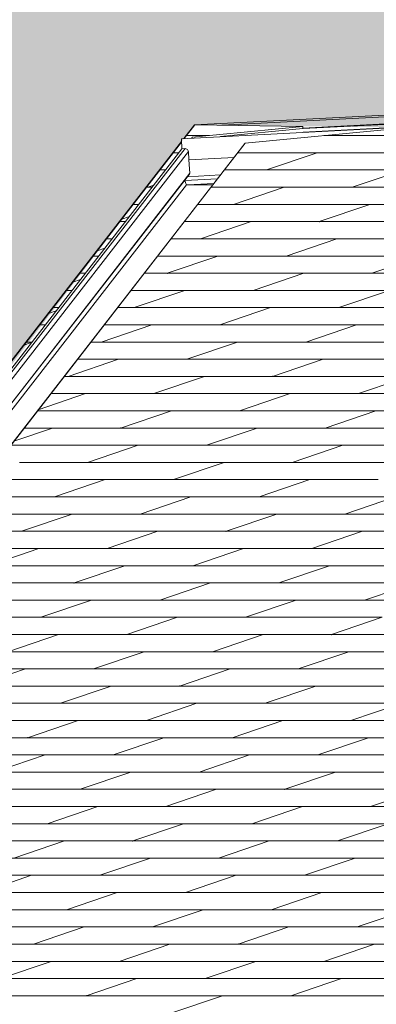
# Model space of a CAD drawing. Header units: millimetres. Extents: x -65 to 137875, y -1905 to 36930.
# Tile 40 of 151: x 27908 to 28742, y 22771 to 25073. Entities that reach past the tile are written whole.
import ezdxf

# ---------------------------------------------------------------- set-up
doc = ezdxf.new("R2010")
doc.units = ezdxf.units.MM
doc.header["$MEASUREMENT"] = 0
for name, color, linetype in [('00 2D joon.AR', 7, 'Continuous'), ('1236 Katuslaed.AR', 7, 'Continuous'), ('1248 Vihmaveerennid.AR', 7, 'Continuous'), ('1263 Katusekate - plekk.AR', 7, 'Continuous'), ('1264 Katusevarustus.AR', 7, 'Continuous')]:
    doc.layers.add(name, color=color, linetype=linetype)

# ---------------------------------------------------------------- blocks, each defined once
blk = doc.blocks.new('Section Element_762_2', base_point=(-56954.2, 12361.4))
at = {"layer": '1236 Katuslaed.AR', "color": 7, "linetype": 'Continuous', "lineweight": 13}
for p, q in [((28361.9, 24689.9), (28316.2, 24687.6)), ((28316.2, 24687.6), (28316.2, 24687.4))]:
    blk.add_line(p, q, dxfattribs=at)
blk = doc.blocks.new('Section Element_766_2', base_point=(-56954.2, 12361.4))
at = {"layer": '1236 Katuslaed.AR', "color": 7, "linetype": 'Continuous', "lineweight": 13}
for p, q in [((28570.6, 24810.5), (28570.6, 24810.1)), ((28570.6, 24810.1), (28570.6, 24810.1)), ((28570.6, 24809.6), (28570.6, 24809.6))]:
    blk.add_line(p, q, dxfattribs=at)
blk = doc.blocks.new('Section Element_767_2', base_point=(-56954.2, 12361.4))
at = {"layer": '1236 Katuslaed.AR', "color": 7, "linetype": 'Continuous', "lineweight": 13}
for q in [(32679.4, 25020.5), (28570.6, 24809.6)]:
    blk.add_line((28570.6, 24810.1), q, dxfattribs=at)
blk = doc.blocks.new('Section Element_770_2', base_point=(-56954.2, 12361.4))
at = {"layer": '1236 Katuslaed.AR', "color": 7, "linetype": 'Continuous', "lineweight": 13}
for p, q in [((28570.3, 24818.6), (28377.7, 24799.7)), ((28570.4, 24818.6), (28570.4, 24818.5))]:
    blk.add_line(p, q, dxfattribs=at)
blk = doc.blocks.new('Section Element_771_2', base_point=(-56954.2, 12361.4))
at = {"layer": '1236 Katuslaed.AR', "color": 7, "linetype": 'Continuous', "lineweight": 13}
for p, q in [((32679.2, 25028.8), (28570.4, 24818.5)), ((32679.4, 25020.8), (28570.6, 24810.5)), ((28570.6, 24810.5), (28570.4, 24810.5))]:
    blk.add_line(p, q, dxfattribs=at)
blk = doc.blocks.new('*X794', base_point=(-56954.2, 12361.4))
at = {"layer": '1263 Katusekate - plekk.AR', "color": 7, "linetype": 'Continuous', "lineweight": 13}
for p, q in [((28619.4, 24802.2), (29200, 24802.2)), ((28762.9, 24762), (28418.1, 24762)), ((28418.1, 24762), (28922.3, 24762)), ((28603.6, 24762), (28485.2, 24721.8)), ((28386.8, 24721.8), (28644.6, 24721.8)), ((28386.8, 24721.8), (28963.3, 24721.8)), ((28644.6, 24721.8), (28963.3, 24721.8)), ((28804, 24721.8), (28685.6, 24681.5)), ((28355.6, 24681.5), (28845, 24681.5)), ((28526.2, 24681.5), (28407.9, 24641.3)), ((28407.9, 24641.3), (28324.4, 24641.3)), ((28324.4, 24641.3), (28567.3, 24641.3)), ((28726.6, 24641.3), (28407.9, 24641.3)), ((28567.3, 24641.3), (28726.6, 24641.3)), ((28726.6, 24641.3), (28608.3, 24601.1)), ((29364.2, 24641.3), (28726.6, 24641.3)), ((28726.6, 24641.3), (28886, 24641.3)), ((28293.2, 24601.1), (28608.3, 24601.1)), ((28293.2, 24601.1), (28608.3, 24601.1)), ((28448.9, 24601.1), (28330.6, 24560.9)), ((28608.3, 24601.1), (29245.8, 24601.1)), ((28608.3, 24601.1), (29564.6, 24601.1)), ((28262, 24560.9), (28489.9, 24560.9)), ((28489.9, 24560.9), (29446.2, 24560.9)), ((28649.3, 24560.9), (28531, 24520.6)), ((28371.6, 24520.6), (28230.7, 24520.6)), ((28230.7, 24520.6), (28371.6, 24520.6)), ((28371.6, 24520.6), (28253.2, 24480.4)), ((29009.1, 24520.6), (28371.6, 24520.6)), ((28371.6, 24520.6), (28531, 24520.6)), ((28531, 24520.6), (29168.5, 24520.6)), ((28849.7, 24520.6), (28731.4, 24480.4)), ((28199.5, 24480.4), (28253.2, 24480.4)), ((28199.5, 24480.4), (28253.2, 24480.4)), ((28253.2, 24480.4), (28890.7, 24480.4)), ((28253.2, 24480.4), (29209.5, 24480.4)), ((28572, 24480.4), (28453.6, 24440.2)), ((28168.3, 24440.2), (29091.2, 24440.2)), ((28294.3, 24440.2), (28175.9, 24399.9)), ((28772.4, 24440.2), (28654, 24399.9)), ((28654, 24399.9), (28137.1, 24399.9)), ((28137.1, 24399.9), (28175.9, 24399.9)), ((28175.9, 24399.9), (28813.4, 24399.9)), ((28494.7, 24399.9), (28376.3, 24359.7)), ((28972.8, 24399.9), (28654, 24399.9)), ((28216.9, 24359.7), (28098.6, 24319.5)), ((28105.8, 24359.7), (28535.7, 24359.7)), ((28105.8, 24359.7), (28854.4, 24359.7)), ((28535.7, 24359.7), (28854.4, 24359.7)), ((28695.1, 24359.7), (28576.7, 24319.5)), ((28074.6, 24319.5), (28736.1, 24319.5)), ((28417.3, 24319.5), (28299, 24279.3)), ((28736.1, 24319.5), (29692.4, 24319.5)), ((28139.6, 24279.3), (28021.3, 24239)), ((28299, 24279.3), (28043.4, 24279.3)), ((28043.4, 24279.3), (28458.4, 24279.3)), ((28617.7, 24279.3), (28299, 24279.3)), ((28458.4, 24279.3), (28617.7, 24279.3)), ((28617.7, 24279.3), (28499.4, 24239)), ((29255.3, 24279.3), (28617.7, 24279.3)), ((28617.7, 24279.3), (28777.1, 24279.3)), ((28012.2, 24239), (28180.6, 24239)), ((28012.2, 24239), (28499.4, 24239)), ((28180.6, 24239), (28499.4, 24239)), ((28340, 24239), (28221.7, 24198.8)), ((28499.4, 24239), (29136.9, 24239)), ((28499.4, 24239), (29455.7, 24239)), ((28818.2, 24239), (28699.8, 24198.8)), ((28062.3, 24198.8), (27951.8, 24161.3)), ((27980.9, 24198.8), (28381, 24198.8)), ((28381, 24198.8), (29337.3, 24198.8)), ((28540.4, 24198.8), (28422.1, 24158.6)), ((27949.7, 24158.6), (28103.3, 24158.6)), ((28262.7, 24158.6), (27949.7, 24158.6)), ((28103.3, 24158.6), (28262.7, 24158.6)), ((28262.7, 24158.6), (28144.3, 24118.4)), ((28900.2, 24158.6), (28262.7, 24158.6)), ((28262.7, 24158.6), (28422.1, 24158.6)), ((28422.1, 24158.6), (29059.6, 24158.6)), ((28740.8, 24158.6), (28622.5, 24118.4)), ((27985, 24118.4), (27894.7, 24087.7)), ((27918.5, 24118.4), (28144.3, 24118.4)), ((27918.5, 24118.4), (28144.3, 24118.4)), ((28144.3, 24118.4), (28781.9, 24118.4)), ((28144.3, 24118.4), (29100.6, 24118.4)), ((28463.1, 24118.4), (28344.7, 24078.1)), ((27887.3, 24078.1), (28026, 24078.1)), ((28026, 24078.1), (28982.3, 24078.1)), ((28185.4, 24078.1), (28067, 24037.9)), ((28663.5, 24078.1), (28545.1, 24037.9)), ((28545.1, 24037.9), (27907.6, 24037.9)), ((27907.6, 24037.9), (28067, 24037.9)), ((28067, 24037.9), (28704.5, 24037.9)), ((28385.8, 24037.9), (28267.4, 23997.7)), ((28863.9, 24037.9), (28545.1, 24037.9)), ((28704.5, 24037.9), (28863.9, 24037.9)), ((27824.8, 23997.7), (28426.8, 23997.7)), ((27824.8, 23997.7), (28745.6, 23997.7)), ((28108, 23997.7), (27989.7, 23957.5)), ((28426.8, 23997.7), (28745.6, 23997.7)), ((28586.2, 23997.7), (28467.8, 23957.5)), ((27793.6, 23957.5), (28627.2, 23957.5)), ((28308.4, 23957.5), (28190.1, 23917.2)), ((28627.2, 23957.5), (29583.5, 23957.5)), ((28786.6, 23957.5), (28668.2, 23917.2)), ((28190.1, 23917.2), (27762.4, 23917.2)), ((27762.4, 23917.2), (28349.5, 23917.2)), ((28030.7, 23917.2), (27912.4, 23877)), ((28508.9, 23917.2), (28190.1, 23917.2)), ((28349.5, 23917.2), (28508.9, 23917.2)), ((28508.9, 23917.2), (28390.5, 23877)), ((29146.4, 23917.2), (28508.9, 23917.2)), ((28508.9, 23917.2), (28668.2, 23917.2)), ((28668.2, 23917.2), (29305.8, 23917.2)), ((27731.1, 23877), (28071.7, 23877)), ((27731.1, 23877), (28390.5, 23877)), ((28071.7, 23877), (28390.5, 23877)), ((28231.1, 23877), (28112.8, 23836.8)), ((28390.5, 23877), (29028, 23877)), ((28390.5, 23877), (29346.8, 23877)), ((28709.3, 23877), (28590.9, 23836.8)), ((27699.9, 23836.8), (28272.1, 23836.8)), ((27953.4, 23836.8), (27835, 23796.5)), ((28272.1, 23836.8), (29228.4, 23836.8)), ((28431.5, 23836.8), (28313.2, 23796.5)), ((27668.7, 23796.5), (27994.4, 23796.5)), ((28153.8, 23796.5), (27835, 23796.5)), ((27994.4, 23796.5), (28153.8, 23796.5)), ((28153.8, 23796.5), (28035.4, 23756.3)), ((28791.3, 23796.5), (28153.8, 23796.5)), ((28153.8, 23796.5), (28313.2, 23796.5)), ((28313.2, 23796.5), (28950.7, 23796.5)), ((28631.9, 23796.5), (28513.6, 23756.3)), ((27637.5, 23756.3), (28035.4, 23756.3)), ((27716.7, 23756.3), (28035.4, 23756.3)), ((28035.4, 23756.3), (28673, 23756.3)), ((28035.4, 23756.3), (28991.7, 23756.3)), ((28354.2, 23756.3), (28235.8, 23716.1)), ((28673, 23756.3), (28991.7, 23756.3)), ((28832.3, 23756.3), (28714, 23716.1)), ((27606.2, 23716.1), (27917.1, 23716.1)), ((27917.1, 23716.1), (28873.4, 23716.1)), ((28076.5, 23716.1), (27958.1, 23675.9)), ((28554.6, 23716.1), (28436.3, 23675.9)), ((28436.3, 23675.9), (27798.7, 23675.9)), ((27798.7, 23675.9), (27958.1, 23675.9)), ((27958.1, 23675.9), (28595.6, 23675.9)), ((28276.9, 23675.9), (28158.5, 23635.6)), ((28755, 23675.9), (28436.3, 23675.9)), ((28595.6, 23675.9), (28755, 23675.9)), ((28755, 23675.9), (28636.7, 23635.6)), ((27680.4, 23635.6), (28317.9, 23635.6)), ((27680.4, 23635.6), (28636.7, 23635.6)), ((27999.1, 23635.6), (27880.8, 23595.4)), ((28317.9, 23635.6), (28636.7, 23635.6)), ((28477.3, 23635.6), (28358.9, 23595.4)), ((28636.7, 23635.6), (29274.2, 23635.6)), ((28636.7, 23635.6), (29592.9, 23635.6)), ((27562, 23595.4), (28518.3, 23595.4)), ((28199.6, 23595.4), (28081.2, 23555.2)), ((28518.3, 23595.4), (29474.6, 23595.4)), ((28677.7, 23595.4), (28559.3, 23555.2)), ((28081.2, 23555.2), (27481.3, 23555.2)), ((27603.1, 23555.2), (28240.6, 23555.2)), ((27921.8, 23555.2), (27803.5, 23515)), ((28400, 23555.2), (28081.2, 23555.2)), ((28240.6, 23555.2), (28400, 23555.2)), ((28400, 23555.2), (28281.6, 23515)), ((29037.5, 23555.2), (28400, 23555.2)), ((28400, 23555.2), (28559.3, 23555.2)), ((28559.3, 23555.2), (29196.9, 23555.2)), ((27450.1, 23515), (27962.8, 23515)), ((27450.1, 23515), (28281.6, 23515)), ((27962.8, 23515), (28281.6, 23515)), ((28122.2, 23515), (28003.9, 23474.7)), ((28281.6, 23515), (28919.1, 23515)), ((28281.6, 23515), (29237.9, 23515)), ((28600.4, 23515), (28482, 23474.7)), ((27418.9, 23474.7), (28163.3, 23474.7)), ((28163.3, 23474.7), (29119.5, 23474.7)), ((28322.6, 23474.7), (28204.3, 23434.5)), ((28800.8, 23474.7), (28682.4, 23434.5)), ((28044.9, 23434.5), (27726.1, 23434.5)), ((27885.5, 23434.5), (28044.9, 23434.5)), ((28044.9, 23434.5), (27926.6, 23394.3)), ((28682.4, 23434.5), (28044.9, 23434.5)), ((28044.9, 23434.5), (28204.3, 23434.5)), ((28204.3, 23434.5), (28841.8, 23434.5)), ((28523, 23434.5), (28404.7, 23394.3)), ((29001.2, 23434.5), (28682.4, 23434.5)), ((27356.4, 23394.3), (27926.6, 23394.3)), ((27607.8, 23394.3), (27926.6, 23394.3)), ((27926.6, 23394.3), (28564.1, 23394.3)), ((27926.6, 23394.3), (28882.8, 23394.3)), ((28245.3, 23394.3), (28127, 23354)), ((28564.1, 23394.3), (28882.8, 23394.3)), ((28723.5, 23394.3), (28605.1, 23354)), ((27808.2, 23354), (28764.5, 23354)), ((27967.6, 23354), (27849.2, 23313.8)), ((28445.7, 23354), (28327.4, 23313.8)), ((28327.4, 23313.8), (27689.8, 23313.8)), ((27849.2, 23313.8), (28486.7, 23313.8)), ((28168, 23313.8), (28049.6, 23273.6)), ((28646.1, 23313.8), (28327.4, 23313.8)), ((28486.7, 23313.8), (28646.1, 23313.8)), ((28646.1, 23313.8), (28527.8, 23273.6)), ((29283.6, 23313.8), (28646.1, 23313.8)), ((28646.1, 23313.8), (28805.5, 23313.8)), ((27571.5, 23273.6), (28209, 23273.6)), ((27571.5, 23273.6), (28527.8, 23273.6)), ((28209, 23273.6), (28527.8, 23273.6)), ((28368.4, 23273.6), (28250, 23233.4)), ((28527.8, 23273.6), (29165.3, 23273.6)), ((28527.8, 23273.6), (29484.1, 23273.6)), ((28846.5, 23273.6), (28728.2, 23233.4)), ((27453.1, 23233.4), (28409.4, 23233.4)), ((28090.7, 23233.4), (27972.3, 23193.1)), ((28409.4, 23233.4), (29365.7, 23233.4)), ((28568.8, 23233.4), (28450.4, 23193.1)), ((27972.3, 23193.1), (27334.8, 23193.1)), ((27494.2, 23193.1), (28131.7, 23193.1)), ((28291.1, 23193.1), (27972.3, 23193.1)), ((28131.7, 23193.1), (28291.1, 23193.1)), ((28291.1, 23193.1), (28172.7, 23152.9)), ((28928.6, 23193.1), (28291.1, 23193.1)), ((28291.1, 23193.1), (28450.4, 23193.1)), ((28450.4, 23193.1), (29088, 23193.1)), ((28769.2, 23193.1), (28650.9, 23152.9)), ((27216.4, 23152.9), (28172.7, 23152.9)), ((27854, 23152.9), (28172.7, 23152.9)), ((28013.3, 23152.9), (27895, 23112.7)), ((28172.7, 23152.9), (28810.2, 23152.9)), ((28172.7, 23152.9), (29129, 23152.9)), ((28491.5, 23152.9), (28373.1, 23112.7)), ((27137.9, 23112.7), (28054.4, 23112.7)), ((28054.4, 23112.7), (29010.6, 23112.7)), ((28213.7, 23112.7), (28095.4, 23072.5)), ((28691.9, 23112.7), (28573.5, 23072.5)), ((27936, 23072.5), (27617.3, 23072.5)), ((27776.6, 23072.5), (27936, 23072.5)), ((27936, 23072.5), (27817.7, 23032.2)), ((28573.5, 23072.5), (27936, 23072.5)), ((27936, 23072.5), (28095.4, 23072.5)), ((28095.4, 23072.5), (28732.9, 23072.5)), ((28414.2, 23072.5), (28295.8, 23032.2)), ((28892.3, 23072.5), (28573.5, 23072.5)), ((28732.9, 23072.5), (28892.3, 23072.5)), ((27817.7, 23032.2), (28455.2, 23032.2)), ((27817.7, 23032.2), (28773.9, 23032.2)), ((28136.4, 23032.2), (28018.1, 22992)), ((28455.2, 23032.2), (28773.9, 23032.2)), ((28614.6, 23032.2), (28496.2, 22992)), ((27699.3, 22992), (28655.6, 22992)), ((28336.8, 22992), (28218.5, 22951.8)), ((28655.6, 22992), (29611.9, 22992)), ((28815, 22992), (28696.6, 22951.8)), ((28218.5, 22951.8), (27581, 22951.8)), ((27740.3, 22951.8), (28377.9, 22951.8)), ((28059.1, 22951.8), (27940.7, 22911.6)), ((28537.2, 22951.8), (28218.5, 22951.8)), ((28377.9, 22951.8), (28537.2, 22951.8)), ((28537.2, 22951.8), (28418.9, 22911.6)), ((29174.8, 22951.8), (28537.2, 22951.8)), ((28537.2, 22951.8), (28696.6, 22951.8)), ((28696.6, 22951.8), (29334.1, 22951.8)), ((27462.6, 22911.6), (28100.1, 22911.6)), ((27462.6, 22911.6), (28418.9, 22911.6)), ((28100.1, 22911.6), (28418.9, 22911.6)), ((28259.5, 22911.6), (28141.1, 22871.3)), ((28418.9, 22911.6), (29056.4, 22911.6)), ((28418.9, 22911.6), (29375.2, 22911.6)), ((28737.6, 22911.6), (28619.3, 22871.3)), ((27344.2, 22871.3), (28300.5, 22871.3)), ((27981.8, 22871.3), (27863.4, 22831.1)), ((28300.5, 22871.3), (29256.8, 22871.3)), ((28459.9, 22871.3), (28341.6, 22831.1)), ((27385.3, 22831.1), (28022.8, 22831.1)), ((28182.2, 22831.1), (27863.4, 22831.1)), ((28022.8, 22831.1), (28182.2, 22831.1)), ((28182.2, 22831.1), (28063.8, 22790.9)), ((28819.7, 22831.1), (28182.2, 22831.1)), ((28182.2, 22831.1), (28341.6, 22831.1)), ((28341.6, 22831.1), (28979.1, 22831.1)), ((28660.3, 22831.1), (28542, 22790.9)), ((27107.5, 22790.9), (28063.8, 22790.9)), ((27745.1, 22790.9), (28063.8, 22790.9)), ((28063.8, 22790.9), (28701.3, 22790.9)), ((28063.8, 22790.9), (29020.1, 22790.9)), ((28382.6, 22790.9), (28264.2, 22750.6)), ((28701.3, 22790.9), (29020.1, 22790.9))]:
    blk.add_line(p, q, dxfattribs=at)
for p in [(28608.3, 24601.1), (28608.3, 24601.1), (28608.3, 24601.1), (28608.3, 24601.1), (28253.2, 24480.4), (28253.2, 24480.4), (28253.2, 24480.4), (28253.2, 24480.4), (28499.4, 24239), (28499.4, 24239), (28499.4, 24239), (28499.4, 24239), (28144.3, 24118.4), (28144.3, 24118.4), (28144.3, 24118.4), (28144.3, 24118.4), (28390.5, 23877), (28390.5, 23877), (28390.5, 23877), (28390.5, 23877), (28035.4, 23756.3), (28035.4, 23756.3), (28035.4, 23756.3), (28035.4, 23756.3), (28636.7, 23635.6), (28636.7, 23635.6), (28636.7, 23635.6), (28636.7, 23635.6), (28281.6, 23515), (28281.6, 23515), (28281.6, 23515), (28281.6, 23515), (27926.6, 23394.3), (27926.6, 23394.3), (27926.6, 23394.3), (27926.6, 23394.3), (28527.8, 23273.6), (28527.8, 23273.6), (28527.8, 23273.6), (28527.8, 23273.6), (28172.7, 23152.9), (28172.7, 23152.9), (28172.7, 23152.9), (28172.7, 23152.9), (28418.9, 22911.6), (28418.9, 22911.6), (28418.9, 22911.6), (28418.9, 22911.6), (28063.8, 22790.9), (28063.8, 22790.9), (28063.8, 22790.9), (28063.8, 22790.9)]:
    blk.add_point(p, dxfattribs=at)
blk = doc.blocks.new('*X800', base_point=(-56954.2, 12361.4))
at = {"layer": '1263 Katusekate - plekk.AR', "color": 7, "linetype": 'Continuous', "lineweight": 13}
for p, q in [((28280.5, 24762), (28267.3, 24762)), ((28267.3, 24762), (28280.5, 24762)), ((28236.1, 24721.8), (28249.3, 24721.8)), ((28236.1, 24721.8), (28249.3, 24721.8)), ((28204.8, 24681.5), (28218.1, 24681.5)), ((28221.8, 24686.4), (28207.5, 24681.5)), ((28186.8, 24641.3), (28173.6, 24641.3)), ((28173.6, 24641.3), (28186.8, 24641.3)), ((28164.7, 24612.8), (28146.8, 24606.7)), ((28142.4, 24601.1), (28155.6, 24601.1)), ((28142.4, 24601.1), (28155.6, 24601.1)), ((28111.2, 24560.9), (28124.4, 24560.9)), ((28079.9, 24520.6), (28093.2, 24520.6)), ((28093.2, 24520.6), (28079.9, 24520.6)), ((28107.6, 24539.3), (28089.7, 24533.1)), ((28048.7, 24480.4), (28061.9, 24480.4)), ((28048.7, 24480.4), (28061.9, 24480.4)), ((28050.5, 24465.7), (28032.5, 24459.6)), ((28017.5, 24440.2), (28030.7, 24440.2)), ((27993.4, 24392.1), (27975.4, 24386)), ((27999.5, 24399.9), (27986.3, 24399.9)), ((27986.3, 24399.9), (27999.5, 24399.9)), ((27955, 24359.7), (27968.3, 24359.7)), ((27955, 24359.7), (27968.3, 24359.7)), ((27936.3, 24318.5), (27918.3, 24312.4)), ((27923.8, 24319.5), (27937, 24319.5))]:
    blk.add_line(p, q, dxfattribs=at)
blk = doc.blocks.new('*X802', base_point=(-56954.2, 12361.4))
at = {"layer": '1263 Katusekate - plekk.AR', "color": 7, "linetype": 'Continuous', "lineweight": 13}
blk.add_line((28298.5, 24802.2), (28351.3, 24802.2), dxfattribs=at)
blk = doc.blocks.new('Section Element_774_2', base_point=(-56954.2, 12361.4))
at = {"layer": '1263 Katusekate - plekk.AR', "color": 7, "linetype": 'Continuous', "lineweight": 13}
for p, q in [((28570.3, 24823.8), (28311.4, 24798.3)), ((28570.3, 24823.8), (28318.1, 24827.1)), ((28809, 24820.6), (28435.4, 24784.4)), ((28570.3, 24823.8), (28570.3, 24819.7)), ((28309.6, 24796.2), (28309.8, 24796.4)), ((28309.8, 24796.4), (28310.6, 24797.4)), ((28310.6, 24797.4), (28311.1, 24797.9)), ((28311.1, 24797.9), (28311.2, 24798.1)), ((28311.2, 24798.1), (28311.4, 24798.3)), ((28311.4, 24798.3), (28311.4, 24796.3)), ((28435.4, 24784.4), (26136.9, 21823.2))]:
    blk.add_line(p, q, dxfattribs=at)
at = {"layer": '1263 Katusekate - plekk.AR', "lineweight": 0}
for name in ['*X794', '*X802', '*X800']:
    blk.add_blockref(name, (-56954.2, 12361.4), dxfattribs=at)
blk = doc.blocks.new('Section Element_775_2', base_point=(-56954.2, 12361.4))
at = {"layer": '1263 Katusekate - plekk.AR', "linetype": 'Continuous', "lineweight": 0, "true_color": 0x000000}
h = blk.add_hatch(dxfattribs=at)
h.set_pattern_fill('Valtsplekk_1_0002', color=178, style=0, pattern_type=2)
h.set_pattern_definition([(11.369, (27691.69, 24697.27), (-491.7005, 0), [])])
h.paths.add_polyline_path([(32678.7, 25046.2), (28380.6, 24826.2), (28570.3, 24823.8), (28570.3, 24819.7), (32679.1, 25029.9)])
at = {"layer": '1263 Katusekate - plekk.AR', "color": 7, "linetype": 'Continuous', "lineweight": 13}
for p, q in [((32678.7, 25046.2), (28380.6, 24826.2)), ((32679.1, 25029.9), (28570.3, 24819.7)), ((32679.2, 25028.9), (28570.3, 24818.6)), ((28570.3, 24819.7), (28570.3, 24818.6))]:
    blk.add_line(p, q, dxfattribs=at)
blk = doc.blocks.new('Section Element_778_2', base_point=(-56954.2, 12361.4))
at = {"layer": '1263 Katusekate - plekk.AR', "color": 7, "linetype": 'Continuous', "lineweight": 13}
blk.add_line((28316.9, 24827.5), (32678.6, 25050.7), dxfattribs=at)
blk = doc.blocks.new('Section Element_785_2', base_point=(-56954.2, 12361.4))
at = {"layer": '1264 Katusevarustus.AR', "color": 7, "linetype": 'Continuous', "lineweight": 13}
for p, q in [((28316.9, 24827.5), (28291.9, 24795.3)), ((28317.7, 24827.2), (28292.9, 24795.4)), ((28317.4, 24827.3), (28316.9, 24827.5)), ((28317.7, 24827.2), (28317.4, 24827.3)), ((28317.7, 24826.9), (28317.7, 24827.2)), ((28286.6, 24787.2), (21678.7, 16273.7)), ((28286.6, 24788.5), (21681.4, 16278.5))]:
    blk.add_line(p, q, dxfattribs=at)
blk = doc.blocks.new('Section Element_786_2', base_point=(-56954.2, 12361.4))
at = {"layer": '1264 Katusevarustus.AR', "color": 7, "linetype": 'Continuous', "lineweight": 13}
for p, q in [((28317.4, 24827.5), (28316.9, 24827.5)), ((28323.3, 24827.4), (28317.4, 24827.5)), ((28317.4, 24827.3), (28317.4, 24827.5))]:
    blk.add_line(p, q, dxfattribs=at)
blk = doc.blocks.new('Section Element_787_2', base_point=(-56954.2, 12361.4))
at = {"layer": '1248 Vihmaveerennid.AR', "color": 7, "linetype": 'Continuous', "lineweight": 13}
for p, q in [((28434.5, 24783.5), (26135.6, 21821.8)), ((28434.7, 24783.5), (28434.5, 24783.5)), ((28287.4, 24770.9), (21742.2, 16338.6)), ((28295, 24771.7), (21749.7, 16339.4)), ((28303.1, 24764.9), (21763.4, 16339.7)), ((28295, 24771.7), (28287.4, 24770.9)), ((28300.4, 24770), (28295, 24771.7)), ((28303.1, 24764.9), (28300.4, 24770)), ((28303.6, 24745.6), (28303.1, 24764.9)), ((28304.9, 24724.2), (28303.6, 24745.6)), ((28306.2, 24714.2), (26044.3, 21800.2)), ((28305.1, 24712.2), (26044.9, 21800.4)), ((28306.2, 24714.2), (28304.9, 24724.2)), ((28306.2, 24714.2), (28305.1, 24712.2)), ((28298.4, 24687.1), (26060.5, 21804.1)), ((28294.1, 24697.5), (28294, 24697.9)), ((28296.3, 24690.3), (28294.1, 24697.5)), ((28298.4, 24687.1), (28296.3, 24690.3)), ((28312.1, 24687.4), (28298.4, 24687.1)), ((28313.3, 24687.4), (28312.1, 24687.4)), ((28316.2, 24687.4), (28313.3, 24687.4)), ((28359.9, 24687.4), (28316.2, 24687.4))]:
    blk.add_line(p, q, dxfattribs=at)
blk = doc.blocks.new('Section Element_794_2', base_point=(-56954.2, 12361.4))
at = {"layer": '1248 Vihmaveerennid.AR', "color": 7, "linetype": 'Continuous', "lineweight": 13}
for p, q in [((28286.4, 24794.9), (32663.7, 25019)), ((28286.6, 24795), (32663.9, 25019.1)), ((28286.6, 24795), (28286.4, 24794.9)), ((28286.4, 24794.9), (28287, 24770.4)), ((28303.6, 24745.6), (28409.3, 24751)), ((28300.4, 24706.1), (28377.5, 24710.1)), ((28294.1, 24697.5), (28370.8, 24701.4)), ((28314.1, 24687.4), (28316.2, 24687.5))]:
    blk.add_line(p, q, dxfattribs=at)

msp = doc.modelspace()

# ---------------------------------------------------------------- hatches: boundary and pattern name
at = {"layer": '00 2D joon.AR', "linetype": 'Continuous', "lineweight": 0, "true_color": 0xb1b1b1}
msp.add_hatch(color=253, dxfattribs=at).paths.add_polyline_path([(15546.9, 36930.1), (49668.9, 36930.1), (50476.9, 36930.1), (84736.4, 36930.1), (84901.5, 26037.7), (84922.3, 24666), (84901.5, 24672.5), (84901.5, 12452.1), (84358.5, 12452.1), (84358.5, 11357.1), (83274.2, 11357.1), (83273.3, 11423.1), (83145.4, 11423.5), (83137, 11429.1), (83132.7, 11432.8), (83129.2, 11437), (83126.4, 11441.8), (83124.5, 11447.1), (83123.5, 11452.5), (83123.6, 11455.3), (83123.6, 12991.5), (83119.9, 13014.2), (83112.8, 13034.5), (83101, 13055.9), (83086.4, 13073.7), (83068.9, 13088.6), (83049.1, 13100.3), (83027.6, 13108.4), (83009.8, 13111.7), (83001.2, 13114.8), (82993.5, 13119.3), (82986.8, 13124.9), (82980.8, 13132), (82976.3, 13140), (82973.2, 13148.2), (82971.7, 13157.1), (82971.7, 24173), (83503.5, 24173), (83503.5, 25325.2), (82807.1, 25325.2), (76241, 27371.5), (75436.6, 27372.9), (75436.6, 34152.6), (50471.3, 34152.6), (50455, 26156.4), (50400.3, 26145.9), (50400.6, 26048.9), (50379.9, 26027.6), (50379.4, 26024.1), (50381.1, 26021.2), (50384.2, 26020), (50436.2, 26020), (50436.2, 25992.7), (50497.5, 25992.7), (50497.5, 25886.6), (50689.3, 25886.9), (50688.8, 25812.6), (50805.5, 25812.6), (50805.5, 25781.2), (50886.1, 25781.2), (50885.1, 25506.3), (50805.4, 25506.3), (50805.7, 25378.1), (50714.6, 25377.3), (50714.6, 24821.9), (50735.6, 24811.6), (50769.5, 24807.2), (50802.4, 24803.6), (50802.4, 22846.3), (50712.6, 22846.3), (50713.6, 22079.8), (50787.8, 22079.8), (50787.4, 19213.4), (50712.6, 19213.4), (50712.2, 18437.5), (50795.9, 18437.5), (50795.9, 15549), (50712.6, 15549), (50713, 14770.6), (50793.6, 14770.6), (50793.6, 13694.2), (50712.6, 13693.5), (50711.8, 13231.4), (50646.8, 13231.8), (50647, 12981.4), (49384.2, 12981.4), (49384.2, 22991.4), (49244, 22991.4), (49244, 12981.4), (46285.1, 12981.4), (46285.1, 22991.4), (46145.1, 22991.4), (46145.1, 12981.4), (43186.2, 12981.4), (43186.2, 22991.4), (43046.2, 22991.4), (43046.2, 12981.4), (40087.7, 12981.4), (40087.7, 20303.3), (40568.1, 20430.4), (40568.1, 20740.8), (40087.7, 21452.9), (40087.7, 22991.4), (39947.3, 22991.4), (39947.3, 21660.9), (39000.3, 23064.7), (39031.3, 23071.4), (39176.7, 23011.9), (39230.5, 22932.1), (39233.7, 22929.4), (39237.8, 22930.1), (39240, 22933.8), (39248.7, 23018.9), (38189.9, 24588.5), (37974.6, 24677.9), (37955.9, 24673.8), (37896.2, 24702.1), (28316.9, 24827.5), (26583.7, 22551.7), (26496.4, 22543.1), (26496.7, 22442.6), (26498.3, 22443.6), (25542, 21234.2), (25454.7, 21225.5), (25455, 21125), (25456.3, 21125.7), (23979.5, 19257.8), (23892.1, 19249.1), (23892.4, 19148.7), (23893.9, 19149.5), (21675.7, 16344.9), (21675.7, 15966.8), (23803.3, 15966.4), (23803.3, 12341.4), (23562.2, 12341.4), (22507.1, 11821.4), (15546.9, 11820.8)])

# ---------------------------------------------------------------- block references
at = {"layer": '1236 Katuslaed.AR', "lineweight": 0}
for name in ['Section Element_771_2', 'Section Element_767_2', 'Section Element_770_2', 'Section Element_766_2', 'Section Element_762_2']:
    msp.add_blockref(name, (-56954.2, 12361.4), dxfattribs=at)
at = {"layer": '1248 Vihmaveerennid.AR', "lineweight": 0}
for name in ['Section Element_794_2', 'Section Element_787_2']:
    msp.add_blockref(name, (-56954.2, 12361.4), dxfattribs=at)
at = {"layer": '1263 Katusekate - plekk.AR', "lineweight": 0}
for name in ['Section Element_775_2', 'Section Element_778_2', 'Section Element_774_2']:
    msp.add_blockref(name, (-56954.2, 12361.4), dxfattribs=at)
at = {"layer": '1264 Katusevarustus.AR', "lineweight": 0}
for name in ['Section Element_785_2', 'Section Element_786_2']:
    msp.add_blockref(name, (-56954.2, 12361.4), dxfattribs=at)

doc.saveas('drawing.dxf')
